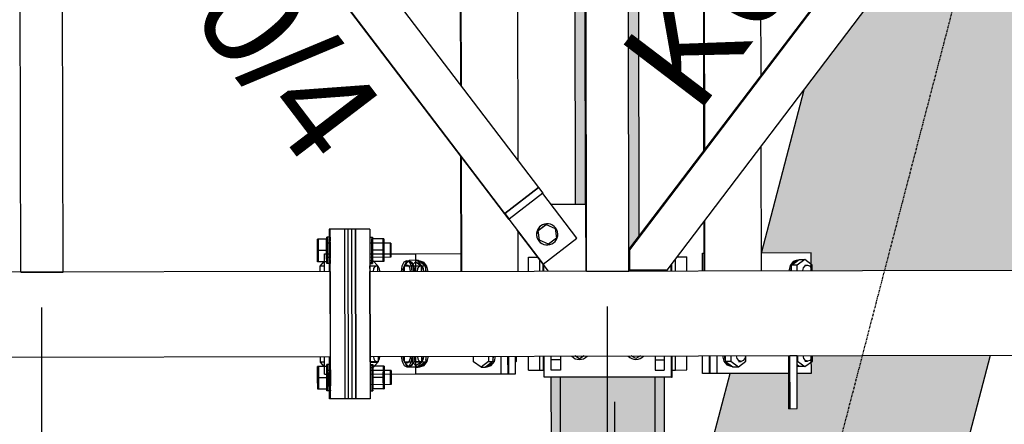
# Model space of a CAD drawing. Header units: millimetres. Extents: x 30 to 208467, y 44 to 15445.
# Tile 48 of 61: x 148589 to 149982, y 6025 to 6597. Entities that reach past the tile are written whole.
import ezdxf

# ---------------------------------------------------------------- set-up
doc = ezdxf.new("R2010")
doc.units = ezdxf.units.MM
doc.linetypes.add('DXK_LINE_DOT3', pattern=[5.9187, 2.979, -0.9799, 0.9799, -0.9799])
doc.styles.add('Arial', font='ARIAL.TTF', dxfattribs={"height": 0.2})

# ---------------------------------------------------------------- blocks, each defined once
blk = doc.blocks.new('Part-14208 - 14199')
at = {"color": 7}
for p, q in [((149028.5, 6240.8), (142988.2, 6229.6)), ((149028.8, 6120.8), (149028.5, 6240.8)), ((142957.5, 6109.5), (149028.8, 6120.8))]:
    blk.add_line(p, q, dxfattribs=at)
blk = doc.blocks.new('Part-14212 - 14199')
at = {"color": 7}
for p, q in [((149391, 6241.5), (149387.2, 8261.5)), ((149451, 6241.6), (149447.2, 8261.6)), ((149389.3, 6335.6), (149385.9, 8167.4)), ((149391, 6241.5), (149451, 6241.6))]:
    blk.add_line(p, q, dxfattribs=at)
blk = doc.blocks.new('Part-14216 - 14199')
at = {"color": 7}
for p, q in [((149451, 6271.9), (150192.9, 7248.1)), ((150193.7, 7248.2), (149451.6, 6271.7)), ((149504.9, 6242.7), (150193.9, 7149.2)), ((149451, 6271.7), (149451.6, 6271.7)), ((149451.6, 6271.7), (149451.6, 6242.6)), ((149451, 6265.1), (149451.5, 6265.1)), ((149451.6, 6242.6), (149451.5, 6265.1)), ((149451, 6242.6), (149451.6, 6242.6)), ((149504.9, 6242.7), (149451.6, 6242.6))]:
    blk.add_line(p, q, dxfattribs=at)
blk = doc.blocks.new('Part-14439 - 14199')
at = {"color": 7}
for p, q in [((149294.1, 6397.3), (149290.9, 8105.4)), ((149212.9, 6503.9), (149210.1, 7998.5)), ((149213.9, 6502.5), (149211.2, 7999.8)), ((149213.4, 6241.2), (149213.1, 6403.6)), ((149214.4, 6241.2), (149214.1, 6402.3)), ((149294.4, 6241.3), (149294.3, 6297.3))]:
    blk.add_line(p, q, dxfattribs=at)
blk = doc.blocks.new('Part-14445 - 14199')
at = {"color": 7}
for p, q in [((149084.5, 6240.9), (161804.7, 6264.7)), ((149084.8, 6120.9), (149084.5, 6240.9)), ((149084.8, 6120.9), (161804.9, 6144.7))]:
    blk.add_line(p, q, dxfattribs=at)
blk = doc.blocks.new('Part-14437 - 14199')
at = {"color": 7}
for p, q in [((149487.6, 6241.7), (149487.6, 6242.7)), ((149500.6, 6241.7), (149500.6, 6242.7)), ((149340.9, 6101.4), (149340.9, 6121.4)), ((149340.9, 6116.4), (149353.9, 6116.4)), ((149353.9, 6121.4), (149353.9, 6101.4)), ((149487.9, 6121.7), (149487.9, 6101.7)), ((149487.9, 6116.2), (149500.9, 6116.2)), ((149500.9, 6121.7), (149500.9, 6101.7)), ((149487.9, 6101.7), (149500.9, 6101.7)), ((149340.9, 6101.4), (149340.9, 6101.4)), ((149353.9, 6101.4), (149340.9, 6101.4))]:
    blk.add_line(p, q, dxfattribs=at)
blk = doc.blocks.new('Part-14440 - 14199')
at = {"color": 7}
for p, q in [((149557.1, 6411.6), (149554, 8092.1)), ((149558.1, 6412.9), (149555, 8090.7)), ((149637.9, 6517.9), (149635.2, 7986.1)), ((149638.4, 6242), (149638.1, 6418)), ((149557.4, 6241.8), (149557.3, 6311.7)), ((149558.4, 6241.8), (149558.3, 6313))]:
    blk.add_line(p, q, dxfattribs=at)
blk = doc.blocks.new('Part-14465 - 14199')
at = {"color": 7}
for p, q in [((149511.7, 6241.7), (149511.7, 6251.7)), ((149511.7, 6241.7), (149511.7, 6251.7)), ((149512, 6091.7), (149511.9, 6121.7)), ((149512, 6091.7), (149512, 6121.7)), ((149512, 6091.7), (149512, 6091.7)), ((149512, 6091.7), (149512, 6091.7)), ((149512, 6091.7), (149512, 6091.7))]:
    blk.add_line(p, q, dxfattribs=at)
blk = doc.blocks.new('Part-14477 - 14199')
at = {"color": 7}
for p, q in [((149149.3, 6266.1), (149213.4, 6266.2)), ((149270.1, 6096.3), (149270.1, 6121.3)), ((149279.9, 6096.3), (149279.8, 6121.3)), ((149149.6, 6096.1), (149279.9, 6096.3))]:
    blk.add_line(p, q, dxfattribs=at)
blk = doc.blocks.new('Part-14478 - 14199')
at = {"color": 7}
for p, q in [((149280.4, 6121.3), (149280.5, 6096.3)), ((149290.2, 6096.3), (149290.2, 6121.3)), ((149279.9, 6096.3), (149290.2, 6096.3))]:
    blk.add_line(p, q, dxfattribs=at)
blk = doc.blocks.new('Bolt-14479 - 14199')
at = {"color": 7}
for p, q in [((149149.3, 6256.7), (149152.5, 6256.7)), ((149152.5, 6256.7), (149163.2, 6248.9)), ((149153.3, 6256.1), (149154.9, 6256.1)), ((149154, 6255.6), (149158.4, 6254.1)), ((149154.9, 6256.1), (149160.9, 6254.1)), ((149149.3, 6254.5), (149157.1, 6248.9)), ((149157.1, 6248.9), (149163.2, 6248.9)), ((149157.1, 6248.9), (149157.1, 6241.1)), ((149158.4, 6254.1), (149161.7, 6250)), ((149165.2, 6248.6), (149160.9, 6254.1)), ((149163.2, 6248.9), (149163.2, 6241.1)), ((149164.4, 6241.1), (149163.2, 6246.7)), ((149166.8, 6241.1), (149165.2, 6248.6)), ((149157.3, 6121.1), (149157.3, 6113.3)), ((149163.4, 6115.5), (149164.6, 6121.1)), ((149163.4, 6121.1), (149163.5, 6113.3)), ((149165.5, 6113.6), (149167.1, 6121.1)), ((149231, 6113.4), (149231, 6121.2)), ((149252.4, 6121.3), (149252.4, 6113.5)), ((149258.5, 6115.7), (149259.7, 6121.3)), ((149258.5, 6121.3), (149258.5, 6113.5)), ((149260.6, 6113.8), (149262.1, 6121.3)), ((149291.5, 6121.3), (149291.5, 6113.5)), ((149157.3, 6113.3), (149149.6, 6107.6)), ((149149.6, 6105.5), (149152.8, 6105.5)), ((149163.5, 6113.3), (149152.8, 6105.5)), ((149153.6, 6106.1), (149155.2, 6106.1)), ((149158.7, 6108.1), (149154.3, 6106.6)), ((149155.2, 6106.1), (149161.1, 6108.1)), ((149157.3, 6113.3), (149163.5, 6113.3)), ((149161.9, 6112.2), (149158.7, 6108.1)), ((149161.1, 6108.1), (149165.5, 6113.6)), ((149241.8, 6105.6), (149231, 6113.4)), ((149252.4, 6113.5), (149241.8, 6105.6)), ((149241.8, 6105.6), (149247.9, 6105.7)), ((149258.5, 6113.5), (149247.9, 6105.7)), ((149248.7, 6106.2), (149250.3, 6106.3)), ((149253.8, 6108.3), (149249.4, 6106.8)), ((149250.3, 6106.3), (149256.2, 6108.3)), ((149252.4, 6113.5), (149258.5, 6113.5)), ((149257, 6112.4), (149253.8, 6108.3)), ((149256.2, 6108.3), (149260.6, 6113.8)), ((149291.5, 6113.5), (149290.2, 6112.6)), ((149290.2, 6113.5), (149291.5, 6113.5))]:
    blk.add_line(p, q, dxfattribs=at)
blk = doc.blocks.new('Part-17091 - 14199')
at = {"color": 7}
for p, q in [((149511.7, 6241.7), (149511.7, 6251.7)), ((149511.7, 6241.7), (149511.7, 6251.6)), ((149512, 6091.7), (149511.9, 6121.7)), ((149512, 6091.7), (149511.9, 6121.7)), ((149511, 6091.7), (149512, 6091.7)), ((149512, 6091.7), (149512, 6091.7)), ((149512, 6091.7), (149512, 6091.7))]:
    blk.add_line(p, q, dxfattribs=at)
blk = doc.blocks.new('Part-14493 - 14199')
blk.add_hatch(color=96).paths.add_polyline_path([(149343.6, 4668.6), (149356.6, 4668.6), (149356.5, 4747.3), (149490.5, 4747.6), (149490.6, 4668.8), (149503.6, 4668.9), (149501, 6091.7), (149488, 6091.7), (149354, 6091.4), (149341, 6091.4)])
at = {"color": 96}
for p, q in [((149343.6, 4668.6), (149341, 6091.4)), ((149356.6, 4668.6), (149354, 6091.4)), ((149490.6, 4668.8), (149488, 6091.7)), ((149503.6, 4668.9), (149501, 6091.7))]:
    blk.add_line(p, q, dxfattribs=at)
blk = doc.blocks.new('Part-14499 - 14199')
for points in [[(149375.5, 6335.6), (149379.5, 6335.6), (149389.3, 6335.6), (149387.6, 7251.5), (149373.8, 7251.5), (149372.1, 8167.4)], [(149451, 6271.9), (149465.6, 6291.2), (149463.8, 7251.7), (149449.1, 7251.6), (149449.2, 7198.1)]]:
    blk.add_hatch(color=96).paths.add_polyline_path(points)
at = {"color": 96}
for p, q in [((149375.5, 6335.6), (149373.8, 7251.5)), ((149465.6, 6291.2), (149463.8, 7251.7))]:
    blk.add_line(p, q, dxfattribs=at)
blk = doc.blocks.new('Part-14500 - 14199')
blk.add_hatch(color=96).paths.add_polyline_path([(149463.8, 7251.7), (149465.6, 6291.2), (149462, 8212.1), (149458, 8217.4), (149447.3, 8231.4), (149449.1, 7251.6)])
blk = doc.blocks.new('Part-14531 - 14199')
at = {"color": 7}
for p, q in [((149308.7, 6261.4), (149321.7, 6261.4)), ((149308.7, 6241.4), (149308.7, 6261.4)), ((149324.7, 6241.4), (149324.7, 6257.5)), ((149309, 6101.4), (149308.9, 6121.4)), ((149325, 6101.4), (149324.9, 6121.4)), ((149309, 6101.4), (149325, 6101.4))]:
    blk.add_line(p, q, dxfattribs=at)
blk = doc.blocks.new('Part-14532 - 14199')
at = {"color": 7}
for p, q in [((149324.7, 6241.4), (149324.7, 6257.5)), ((149329.7, 6241.4), (149329.7, 6250.9)), ((149325, 6101.4), (149324.9, 6121.4)), ((149330, 6101.4), (149329.9, 6121.4)), ((149325, 6101.4), (149330, 6101.4))]:
    blk.add_line(p, q, dxfattribs=at)
blk = doc.blocks.new('Part-14533 - 14199')
at = {"color": 7}
for p, q in [((149329.7, 6241.4), (149329.7, 6250.9)), ((149330, 6101.4), (149329.9, 6121.4)), ((149330, 6101.4), (149330.9, 6101.4))]:
    blk.add_line(p, q, dxfattribs=at)
blk = doc.blocks.new('Part-14571 - 14199')
at = {"color": 7}
for p, q in [((149048.4, 6300.9), (149026.9, 6300.8)), ((149026.9, 6300.8), (149027, 6240.8)), ((149028.9, 6060.8), (149028.4, 6300.8)), ((149048.4, 6300.9), (149048.9, 6060.9)), ((149027.4, 6060.8), (149027.2, 6120.8)), ((149048.9, 6060.9), (149027.4, 6060.8))]:
    blk.add_line(p, q, dxfattribs=at)
blk = doc.blocks.new('Part-14572 - 14199')
at = {"color": 7}
for p, q in [((149084.4, 6300.9), (149063.4, 6300.9)), ((149064.9, 6060.9), (149064.4, 6300.9)), ((149084.4, 6300.9), (149084.9, 6060.9)), ((149084.9, 6060.9), (149063.9, 6060.9))]:
    blk.add_line(p, q, dxfattribs=at)
blk = doc.blocks.new('Bolt-14573 - 14199')
at = {"color": 7}
for p, q in [((149010.1, 6270.8), (149010.2, 6286.8)), ((149024.2, 6286.8), (149010.2, 6286.8)), ((149010.4, 6286.8), (149010.6, 6270.8)), ((149010.9, 6270.8), (149011, 6286.8)), ((149011.2, 6286.8), (149011.3, 6270.8)), ((149023.1, 6280.1), (149023.2, 6286.8)), ((149023.1, 6270.8), (149023.2, 6286.8)), ((149023.2, 6286.8), (149023.3, 6289.3)), ((149023.3, 6289.3), (149023.4, 6286.8)), ((149028.1, 6289.3), (149023.3, 6289.3)), ((149023.4, 6286.8), (149023.5, 6280.1)), ((149023.4, 6286.8), (149023.6, 6270.8)), ((149023.9, 6280.1), (149024, 6286.8)), ((149023.9, 6270.8), (149024, 6286.8)), ((149024, 6286.8), (149024.1, 6289.3)), ((149024, 6286.8), (149024.2, 6286.8)), ((149024.1, 6289.3), (149024.2, 6286.8)), ((149024.2, 6286.8), (149024.3, 6280.1)), ((149024.2, 6286.8), (149024.3, 6270.8)), ((149027.2, 6286.9), (149027.1, 6280.1)), ((149027.3, 6289.3), (149027.2, 6286.9)), ((149027.4, 6286.9), (149027.3, 6289.3)), ((149027.5, 6280.1), (149027.4, 6286.9)), ((149028, 6286.9), (149027.9, 6280.1)), ((149028.1, 6289.3), (149028, 6286.9)), ((149028.2, 6286.9), (149028.1, 6289.3)), ((149028.3, 6280.1), (149028.2, 6286.9)), ((149084.4, 6289.4), (149088.1, 6289.4)), ((149084.4, 6289.4), (149087.3, 6289.4)), ((149087.2, 6287), (149087.1, 6280.2)), ((149087.1, 6270.9), (149087.2, 6286.9)), ((149087.3, 6289.4), (149087.2, 6287)), ((149104.2, 6287), (149087.2, 6286.9)), ((149087.4, 6287), (149087.3, 6289.4)), ((149087.5, 6280.2), (149087.4, 6287)), ((149087.4, 6286.9), (149087.6, 6270.9)), ((149088, 6287), (149087.9, 6280.2)), ((149087.9, 6270.9), (149088, 6286.9)), ((149088.1, 6289.4), (149088, 6287)), ((149088.2, 6287), (149088.1, 6289.4)), ((149088.3, 6280.2), (149088.2, 6287)), ((149088.2, 6286.9), (149088.3, 6270.9)), ((149103.1, 6271), (149103.2, 6287)), ((149103.4, 6287), (149103.6, 6271)), ((149103.9, 6271), (149104, 6287)), ((149104, 6287), (149104.2, 6287)), ((149104.2, 6287), (149104.3, 6271)), ((149024.3, 6270.8), (149010.1, 6270.8)), ((149010.3, 6254.8), (149010.1, 6270.8)), ((149010.6, 6270.8), (149010.5, 6254.8)), ((149011, 6254.8), (149010.9, 6270.8)), ((149011.3, 6270.8), (149011.3, 6254.8)), ((149023.1, 6270.8), (149023.1, 6280.1)), ((149023.2, 6261.6), (149023.1, 6270.8)), ((149023.3, 6254.8), (149023.1, 6270.8)), ((149023.2, 6275.8), (149023.3, 6279.5)), ((149023.2, 6270.8), (149023.2, 6275.8)), ((149023.2, 6265.8), (149023.2, 6270.8)), ((149023.3, 6279.5), (149023.3, 6280.8)), ((149023.3, 6280.8), (149023.4, 6279.5)), ((149028.1, 6280.8), (149023.3, 6280.8)), ((149023.4, 6279.5), (149023.4, 6275.8)), ((149023.4, 6275.8), (149023.5, 6270.8)), ((149023.5, 6280.1), (149023.6, 6270.8)), ((149023.5, 6270.8), (149023.5, 6265.8)), ((149023.6, 6270.8), (149023.5, 6254.8)), ((149023.6, 6270.8), (149023.6, 6261.6)), ((149023.9, 6270.8), (149023.9, 6280.1)), ((149023.9, 6261.6), (149023.9, 6270.8)), ((149024, 6254.8), (149023.9, 6270.8)), ((149024, 6279.5), (149024.1, 6280.8)), ((149024, 6275.8), (149024, 6279.5)), ((149024, 6270.8), (149024, 6275.8)), ((149024, 6265.8), (149024, 6270.8)), ((149024.1, 6280.8), (149024.2, 6279.5)), ((149024.2, 6279.5), (149024.2, 6275.8)), ((149024.2, 6275.8), (149024.2, 6270.8)), ((149024.2, 6270.8), (149024.2, 6265.8)), ((149024.3, 6280.1), (149024.3, 6270.8)), ((149024.3, 6270.8), (149024.3, 6261.6)), ((149024.3, 6270.8), (149024.3, 6254.8)), ((149027.1, 6280.1), (149027.1, 6270.8)), ((149027.1, 6270.8), (149027.2, 6261.6)), ((149027.2, 6280.1), (149027.3, 6281.8)), ((149027.2, 6277.6), (149027.2, 6280.1)), ((149027.2, 6274.4), (149027.2, 6277.6)), ((149027.2, 6270.8), (149027.2, 6274.4)), ((149027.2, 6267.3), (149027.2, 6270.8)), ((149027.3, 6281.8), (149027.3, 6282.3)), ((149027.3, 6282.3), (149027.4, 6281.8)), ((149027.4, 6281.8), (149027.4, 6280.1)), ((149027.4, 6280.1), (149027.4, 6277.6)), ((149027.4, 6277.6), (149027.5, 6274.4)), ((149027.6, 6270.8), (149027.5, 6280.1)), ((149027.5, 6274.4), (149027.5, 6270.8)), ((149027.5, 6270.8), (149027.5, 6267.3)), ((149027.6, 6261.6), (149027.6, 6270.8)), ((149027.9, 6280.1), (149027.9, 6270.8)), ((149027.9, 6270.8), (149027.9, 6261.6)), ((149028, 6281.8), (149028.1, 6282.3)), ((149028, 6280.1), (149028, 6281.8)), ((149028, 6277.6), (149028, 6280.1)), ((149028, 6274.4), (149028, 6277.6)), ((149028, 6270.8), (149028, 6274.4)), ((149028, 6267.3), (149028, 6270.8)), ((149028.1, 6282.3), (149028.1, 6281.8)), ((149028.1, 6281.8), (149028.2, 6280.1)), ((149028.2, 6280.1), (149028.2, 6277.6)), ((149028.2, 6277.6), (149028.2, 6274.4)), ((149028.2, 6274.4), (149028.3, 6270.8)), ((149028.3, 6270.8), (149028.3, 6280.1)), ((149028.3, 6261.6), (149028.3, 6270.8)), ((149028.3, 6270.8), (149028.3, 6267.3)), ((149063.5, 6280.9), (149064.1, 6280.9)), ((149064, 6281.8), (149064.1, 6282.4)), ((149064, 6280.2), (149064, 6281.8)), ((149064, 6277.7), (149064, 6280.2)), ((149064, 6274.5), (149064, 6277.7)), ((149064, 6270.9), (149064, 6274.5)), ((149064, 6267.4), (149064, 6270.9)), ((149064.1, 6282.4), (149064.1, 6281.8)), ((149064.1, 6281.8), (149064.2, 6280.2)), ((149064.2, 6280.2), (149064.2, 6277.7)), ((149064.2, 6277.7), (149064.2, 6274.5)), ((149064.2, 6274.5), (149064.2, 6270.9)), ((149064.2, 6270.9), (149064.2, 6267.4)), ((149114.1, 6281), (149084.5, 6280.9)), ((149087.1, 6280.2), (149087.1, 6270.9)), ((149104.3, 6271), (149087.1, 6270.9)), ((149087.1, 6270.9), (149087.2, 6261.7)), ((149087.2, 6254.9), (149087.1, 6270.9)), ((149087.6, 6270.9), (149087.5, 6280.2)), ((149087.6, 6270.9), (149087.5, 6254.9)), ((149087.6, 6261.7), (149087.6, 6270.9)), ((149087.9, 6280.2), (149087.9, 6270.9)), ((149087.9, 6270.9), (149087.9, 6261.7)), ((149088, 6254.9), (149087.9, 6270.9)), ((149088.3, 6270.9), (149088.2, 6254.9)), ((149088.3, 6270.9), (149088.3, 6280.2)), ((149088.3, 6261.7), (149088.3, 6270.9)), ((149103.2, 6255), (149103.1, 6271)), ((149103.6, 6271), (149103.5, 6255)), ((149104, 6255), (149103.9, 6271)), ((149104.3, 6271), (149104.2, 6255)), ((149113.3, 6279.7), (149113.2, 6276)), ((149113.2, 6276), (149113.2, 6271)), ((149113.2, 6271), (149113.2, 6266)), ((149113.4, 6279.7), (149113.3, 6281)), ((149113.3, 6281), (149113.3, 6279.7)), ((149113.4, 6276), (149113.4, 6279.7)), ((149113.5, 6271), (149113.4, 6276)), ((149113.5, 6266), (149113.5, 6271)), ((149114.1, 6281), (149114, 6279.7)), ((149114, 6279.7), (149114, 6276)), ((149114, 6276), (149114, 6271)), ((149114, 6271), (149114, 6266)), ((149114.1, 6279.7), (149114.1, 6281)), ((149114.2, 6276), (149114.1, 6279.7)), ((149114.2, 6271), (149114.2, 6276)), ((149114.2, 6266), (149114.2, 6271)), ((149023.3, 6262.2), (149023.2, 6265.8)), ((149023.3, 6254.8), (149023.2, 6261.6)), ((149023.4, 6260.8), (149023.3, 6262.2)), ((149023.5, 6265.8), (149023.4, 6262.2)), ((149023.4, 6262.2), (149023.4, 6260.8)), ((149028.1, 6260.8), (149023.4, 6260.8)), ((149023.6, 6261.6), (149023.5, 6254.8)), ((149024, 6254.8), (149023.9, 6261.6)), ((149024.1, 6262.2), (149024, 6265.8)), ((149024.2, 6262.2), (149024.1, 6260.8)), ((149024.1, 6260.8), (149024.1, 6262.2)), ((149024.2, 6265.8), (149024.2, 6262.2)), ((149024.3, 6261.6), (149024.3, 6254.8)), ((149027.2, 6264.1), (149027.2, 6267.3)), ((149027.3, 6261.5), (149027.2, 6264.1)), ((149027.2, 6261.6), (149027.3, 6254.8)), ((149027.3, 6259.9), (149027.3, 6261.5)), ((149027.4, 6259.3), (149027.3, 6259.9)), ((149027.5, 6264.1), (149027.4, 6261.5)), ((149027.4, 6261.5), (149027.4, 6259.9)), ((149027.4, 6259.9), (149027.4, 6259.3)), ((149027.5, 6267.3), (149027.5, 6264.1)), ((149027.5, 6254.8), (149027.6, 6261.6)), ((149027.9, 6261.6), (149028, 6254.8)), ((149028, 6264.1), (149028, 6267.3)), ((149028, 6261.5), (149028, 6264.1)), ((149028.1, 6259.9), (149028, 6261.5)), ((149028.2, 6259.9), (149028.1, 6259.3)), ((149028.1, 6259.3), (149028.1, 6259.9)), ((149028.3, 6267.3), (149028.2, 6264.1)), ((149028.2, 6264.1), (149028.2, 6261.5)), ((149028.2, 6261.5), (149028.2, 6259.9)), ((149028.3, 6254.8), (149028.3, 6261.6)), ((149063.5, 6260.9), (149064.1, 6260.9)), ((149064, 6264.1), (149064, 6267.4)), ((149064, 6261.6), (149064, 6264.1)), ((149064.1, 6260), (149064, 6261.6)), ((149064.2, 6260), (149064.1, 6259.4)), ((149064.1, 6259.4), (149064.1, 6260)), ((149064.2, 6267.4), (149064.2, 6264.1)), ((149064.2, 6264.1), (149064.2, 6261.6)), ((149064.2, 6261.6), (149064.2, 6260)), ((149114.1, 6261), (149084.5, 6260.9)), ((149087.2, 6261.7), (149087.2, 6254.9)), ((149104.2, 6255), (149087.2, 6254.9)), ((149087.2, 6254.9), (149087.4, 6252.4)), ((149087.4, 6252.4), (149087.5, 6254.9)), ((149087.5, 6254.9), (149087.6, 6261.7)), ((149087.9, 6261.7), (149088, 6254.9)), ((149088, 6254.9), (149088.1, 6252.4)), ((149088.1, 6252.4), (149088.2, 6254.9)), ((149088.2, 6254.9), (149088.3, 6261.7)), ((149104, 6255), (149104.2, 6255)), ((149113.2, 6266), (149113.3, 6262.3)), ((149113.3, 6262.3), (149113.4, 6261)), ((149113.4, 6262.3), (149113.5, 6266)), ((149113.4, 6261), (149113.4, 6262.3)), ((149114, 6266), (149114.1, 6262.3)), ((149114.1, 6262.3), (149114.1, 6261)), ((149114.1, 6261), (149114.2, 6262.3)), ((149114.2, 6262.3), (149114.2, 6266)), ((149024.3, 6254.8), (149010.3, 6254.8)), ((149023.4, 6252.3), (149023.3, 6254.8)), ((149023.5, 6254.8), (149023.4, 6252.3)), ((149028.1, 6252.3), (149023.4, 6252.3)), ((149024.1, 6252.3), (149024, 6254.8)), ((149024, 6254.8), (149024.3, 6254.8)), ((149024.3, 6254.8), (149024.1, 6252.3)), ((149027.3, 6254.8), (149027.4, 6252.3)), ((149027.4, 6252.3), (149027.5, 6254.8)), ((149028, 6254.8), (149028.1, 6252.3)), ((149028.1, 6252.3), (149028.3, 6254.8)), ((149084.5, 6252.4), (149088.1, 6252.4)), ((149084.5, 6252.4), (149087.4, 6252.4)), ((149010.4, 6090.8), (149010.5, 6106.8)), ((149024.5, 6106.8), (149010.5, 6106.8)), ((149010.8, 6106.8), (149010.9, 6090.8)), ((149011.2, 6090.8), (149011.3, 6106.8)), ((149011.5, 6106.8), (149011.7, 6090.8)), ((149023.4, 6090.8), (149023.5, 6106.8)), ((149023.5, 6106.9), (149023.6, 6109.3)), ((149023.5, 6100.1), (149023.5, 6106.9)), ((149023.6, 6109.3), (149023.8, 6106.9)), ((149028.4, 6109.3), (149023.6, 6109.3)), ((149023.8, 6106.9), (149023.9, 6100.1)), ((149023.8, 6106.8), (149023.9, 6090.8)), ((149024.2, 6100.1), (149024.3, 6106.9)), ((149024.2, 6090.8), (149024.3, 6106.8)), ((149024.3, 6106.9), (149024.4, 6109.3)), ((149024.3, 6106.8), (149024.5, 6106.8)), ((149024.4, 6109.3), (149024.5, 6106.9)), ((149024.5, 6106.9), (149024.6, 6100.1)), ((149024.5, 6106.8), (149024.7, 6090.8)), ((149027.6, 6109.3), (149027.5, 6106.9)), ((149027.5, 6106.9), (149027.5, 6100.1)), ((149027.8, 6106.9), (149027.6, 6109.3)), ((149027.6, 6101.8), (149027.7, 6102.3)), ((149027.6, 6100.1), (149027.6, 6101.8)), ((149027.7, 6102.3), (149027.7, 6101.8)), ((149027.7, 6101.8), (149027.7, 6100.1)), ((149027.9, 6100.1), (149027.8, 6106.9)), ((149028.3, 6106.9), (149028.2, 6100.1)), ((149028.4, 6109.3), (149028.3, 6106.9)), ((149028.3, 6100.1), (149028.4, 6101.8)), ((149028.5, 6106.9), (149028.4, 6109.3)), ((149028.4, 6101.8), (149028.4, 6102.3)), ((149028.4, 6102.3), (149028.5, 6101.8)), ((149028.6, 6100.1), (149028.5, 6106.9)), ((149028.5, 6101.8), (149028.5, 6100.1)), ((149064.3, 6100.2), (149064.4, 6101.8)), ((149064.4, 6101.8), (149064.4, 6102.4)), ((149064.4, 6102.4), (149064.5, 6101.8)), ((149064.5, 6101.8), (149064.5, 6100.2)), ((149084.8, 6109.4), (149088.4, 6109.4)), ((149084.8, 6109.4), (149087.6, 6109.4)), ((149087.4, 6090.9), (149087.5, 6106.9)), ((149087.6, 6109.4), (149087.5, 6107)), ((149087.5, 6107), (149087.5, 6100.2)), ((149104.5, 6107), (149087.5, 6106.9)), ((149087.8, 6107), (149087.6, 6109.4)), ((149087.9, 6100.2), (149087.8, 6107)), ((149087.8, 6106.9), (149087.9, 6090.9)), ((149088.3, 6107), (149088.2, 6100.2)), ((149088.2, 6090.9), (149088.3, 6106.9)), ((149088.4, 6109.4), (149088.3, 6107)), ((149088.5, 6107), (149088.4, 6109.4)), ((149088.6, 6100.2), (149088.5, 6107)), ((149088.5, 6106.9), (149088.7, 6090.9)), ((149103.4, 6091), (149103.5, 6107)), ((149103.8, 6107), (149103.9, 6091)), ((149104.2, 6091), (149104.3, 6107)), ((149104.3, 6107), (149104.5, 6107)), ((149104.5, 6107), (149104.7, 6091)), ((149024.7, 6090.8), (149010.4, 6090.8)), ((149010.6, 6074.8), (149010.4, 6090.8)), ((149010.9, 6090.8), (149010.8, 6074.8)), ((149011.4, 6074.8), (149011.2, 6090.8)), ((149011.7, 6090.8), (149011.6, 6074.8)), ((149023.4, 6090.8), (149023.5, 6100.1)), ((149023.5, 6081.6), (149023.4, 6090.8)), ((149023.6, 6074.8), (149023.4, 6090.8)), ((149023.6, 6099.5), (149023.7, 6100.8)), ((149023.6, 6095.8), (149023.6, 6099.5)), ((149023.6, 6090.8), (149023.6, 6095.8)), ((149023.6, 6085.8), (149023.6, 6090.8)), ((149023.7, 6100.8), (149023.7, 6099.5)), ((149028.4, 6100.8), (149023.7, 6100.8)), ((149023.7, 6099.5), (149023.8, 6095.8)), ((149023.8, 6095.8), (149023.8, 6090.8)), ((149023.8, 6090.8), (149023.8, 6085.8)), ((149023.9, 6090.8), (149023.8, 6074.8)), ((149023.9, 6100.1), (149023.9, 6090.8)), ((149023.9, 6090.8), (149023.9, 6081.6)), ((149024.2, 6090.8), (149024.2, 6100.1)), ((149024.3, 6081.6), (149024.2, 6090.8)), ((149024.4, 6074.8), (149024.2, 6090.8)), ((149024.3, 6095.8), (149024.4, 6099.5)), ((149024.3, 6090.8), (149024.3, 6095.8)), ((149024.3, 6085.8), (149024.3, 6090.8)), ((149024.4, 6099.5), (149024.4, 6100.8)), ((149024.4, 6100.8), (149024.5, 6099.5)), ((149024.5, 6099.5), (149024.5, 6095.8)), ((149024.5, 6095.8), (149024.6, 6090.8)), ((149024.6, 6100.1), (149024.7, 6090.8)), ((149024.6, 6090.8), (149024.6, 6085.8)), ((149024.7, 6090.8), (149024.6, 6074.8)), ((149024.7, 6090.8), (149024.7, 6081.6)), ((149027.5, 6100.1), (149027.4, 6090.8)), ((149027.4, 6090.8), (149027.5, 6081.6)), ((149027.5, 6097.6), (149027.6, 6100.1)), ((149027.5, 6094.4), (149027.5, 6097.6)), ((149027.5, 6090.8), (149027.5, 6094.4)), ((149027.5, 6087.3), (149027.5, 6090.8)), ((149027.7, 6100.1), (149027.8, 6097.6)), ((149027.8, 6097.6), (149027.8, 6094.4)), ((149027.8, 6094.4), (149027.8, 6090.8)), ((149027.8, 6090.8), (149027.8, 6087.3)), ((149027.9, 6090.8), (149027.9, 6100.1)), ((149027.9, 6081.6), (149027.9, 6090.8)), ((149028.2, 6100.1), (149028.2, 6090.8)), ((149028.2, 6090.8), (149028.3, 6081.6)), ((149028.3, 6097.6), (149028.3, 6100.1)), ((149028.3, 6094.4), (149028.3, 6097.6)), ((149028.3, 6090.8), (149028.3, 6094.4)), ((149028.3, 6087.3), (149028.3, 6090.8)), ((149028.5, 6100.1), (149028.5, 6097.6)), ((149028.5, 6097.6), (149028.6, 6094.4)), ((149028.7, 6090.8), (149028.6, 6100.1)), ((149028.6, 6094.4), (149028.6, 6090.8)), ((149028.6, 6090.8), (149028.6, 6087.3)), ((149028.7, 6081.6), (149028.7, 6090.8)), ((149063.8, 6100.9), (149064.4, 6100.9)), ((149064.3, 6097.7), (149064.3, 6100.2)), ((149064.3, 6094.5), (149064.3, 6097.7)), ((149064.3, 6090.9), (149064.3, 6094.5)), ((149064.3, 6087.4), (149064.3, 6090.9)), ((149064.5, 6100.2), (149064.5, 6097.7)), ((149064.5, 6097.7), (149064.6, 6094.5)), ((149064.6, 6094.5), (149064.6, 6090.9)), ((149064.6, 6090.9), (149064.6, 6087.4)), ((149114.4, 6101), (149084.8, 6100.9)), ((149087.5, 6100.2), (149087.4, 6090.9)), ((149104.7, 6091), (149087.4, 6090.9)), ((149087.4, 6090.9), (149087.5, 6081.7)), ((149087.6, 6074.9), (149087.4, 6090.9)), ((149087.9, 6090.9), (149087.8, 6074.9)), ((149087.9, 6090.9), (149087.9, 6100.2)), ((149087.9, 6081.7), (149087.9, 6090.9)), ((149088.2, 6100.2), (149088.2, 6090.9)), ((149088.2, 6090.9), (149088.2, 6081.7)), ((149088.3, 6074.9), (149088.2, 6090.9)), ((149088.7, 6090.9), (149088.6, 6100.2)), ((149088.7, 6090.9), (149088.6, 6074.9)), ((149088.7, 6081.7), (149088.7, 6090.9)), ((149103.6, 6075), (149103.4, 6091)), ((149103.9, 6091), (149103.8, 6075)), ((149104.3, 6075), (149104.2, 6091)), ((149104.7, 6091), (149104.6, 6075)), ((149113.6, 6096), (149113.5, 6091)), ((149113.5, 6091), (149113.6, 6086)), ((149113.7, 6101), (149113.6, 6099.7)), ((149113.6, 6099.7), (149113.6, 6096)), ((149113.7, 6099.7), (149113.7, 6101)), ((149113.8, 6096), (149113.7, 6099.7)), ((149113.8, 6091), (149113.8, 6096)), ((149113.8, 6086), (149113.8, 6091)), ((149114.4, 6099.7), (149114.3, 6096)), ((149114.3, 6096), (149114.3, 6091)), ((149114.3, 6091), (149114.3, 6086)), ((149114.5, 6099.7), (149114.4, 6101)), ((149114.4, 6101), (149114.4, 6099.7)), ((149114.5, 6096), (149114.5, 6099.7)), ((149114.6, 6091), (149114.5, 6096)), ((149114.6, 6086), (149114.6, 6091)), ((149024.6, 6074.8), (149010.6, 6074.8)), ((149023.6, 6074.8), (149023.5, 6081.6)), ((149023.6, 6082.2), (149023.6, 6085.8)), ((149023.7, 6080.8), (149023.6, 6082.2)), ((149023.7, 6072.3), (149023.6, 6074.8)), ((149023.8, 6082.2), (149023.7, 6080.8)), ((149028.5, 6080.8), (149023.7, 6080.8)), ((149023.8, 6074.8), (149023.7, 6072.3)), ((149023.8, 6085.8), (149023.8, 6082.2)), ((149023.9, 6081.6), (149023.8, 6074.8)), ((149024.4, 6082.2), (149024.3, 6085.8)), ((149024.4, 6074.8), (149024.3, 6081.6)), ((149024.5, 6080.8), (149024.4, 6082.2)), ((149024.5, 6072.3), (149024.4, 6074.8)), ((149024.4, 6074.8), (149024.6, 6074.8)), ((149024.6, 6085.8), (149024.5, 6082.2)), ((149024.5, 6082.2), (149024.5, 6080.8)), ((149024.6, 6074.8), (149024.5, 6072.3)), ((149024.7, 6081.6), (149024.6, 6074.8)), ((149027.6, 6084.1), (149027.5, 6087.3)), ((149027.5, 6081.6), (149027.6, 6074.8)), ((149027.6, 6081.5), (149027.6, 6084.1)), ((149027.7, 6079.9), (149027.6, 6081.5)), ((149027.6, 6074.8), (149027.7, 6072.3)), ((149027.8, 6081.5), (149027.7, 6079.9)), ((149027.7, 6079.9), (149027.7, 6079.3)), ((149027.7, 6079.3), (149027.7, 6079.9)), ((149027.7, 6072.3), (149027.8, 6074.8)), ((149027.8, 6087.3), (149027.8, 6084.1)), ((149027.8, 6084.1), (149027.8, 6081.5)), ((149027.8, 6074.8), (149027.9, 6081.6)), ((149028.3, 6084.1), (149028.3, 6087.3)), ((149028.4, 6081.5), (149028.3, 6084.1)), ((149028.3, 6081.6), (149028.4, 6074.8)), ((149028.4, 6079.9), (149028.4, 6081.5)), ((149028.5, 6079.3), (149028.4, 6079.9)), ((149028.4, 6074.8), (149028.5, 6072.3)), ((149028.6, 6084.1), (149028.5, 6081.5)), ((149028.5, 6081.5), (149028.5, 6079.9)), ((149028.5, 6079.9), (149028.5, 6079.3)), ((149028.5, 6072.3), (149028.6, 6074.8)), ((149028.6, 6087.3), (149028.6, 6084.1)), ((149028.6, 6074.8), (149028.7, 6081.6)), ((149063.8, 6080.9), (149064.5, 6080.9)), ((149064.3, 6084.1), (149064.3, 6087.4)), ((149064.4, 6081.6), (149064.3, 6084.1)), ((149064.4, 6080), (149064.4, 6081.6)), ((149064.5, 6079.4), (149064.4, 6080)), ((149064.6, 6084.1), (149064.5, 6081.6)), ((149064.5, 6081.6), (149064.5, 6080)), ((149064.5, 6080), (149064.5, 6079.4)), ((149064.6, 6087.4), (149064.6, 6084.1)), ((149114.5, 6081), (149084.8, 6080.9)), ((149087.5, 6081.7), (149087.6, 6074.9)), ((149104.6, 6075), (149087.6, 6074.9)), ((149087.6, 6074.9), (149087.7, 6072.4)), ((149087.7, 6072.4), (149087.8, 6074.9)), ((149087.8, 6074.9), (149087.9, 6081.7)), ((149088.2, 6081.7), (149088.3, 6074.9)), ((149088.3, 6074.9), (149088.5, 6072.4)), ((149088.5, 6072.4), (149088.6, 6074.9)), ((149088.6, 6074.9), (149088.7, 6081.7)), ((149104.3, 6075), (149104.6, 6075)), ((149113.6, 6086), (149113.6, 6082.3)), ((149113.6, 6082.3), (149113.7, 6081)), ((149113.7, 6081), (149113.8, 6082.3)), ((149113.8, 6082.3), (149113.8, 6086)), ((149114.3, 6086), (149114.4, 6082.3)), ((149114.4, 6082.3), (149114.5, 6081)), ((149114.5, 6082.3), (149114.6, 6086)), ((149114.5, 6081), (149114.5, 6082.3)), ((149028.5, 6072.3), (149023.7, 6072.3)), ((149084.9, 6072.4), (149088.5, 6072.4)), ((149084.9, 6072.4), (149087.7, 6072.4))]:
    blk.add_line(p, q, dxfattribs=at)
blk = doc.blocks.new('Part-14879 - 14199')
at = {"color": 7}
for p, q in [((149275.3, 6323), (149323, 6359.4)), ((149323, 6359.4), (149329.1, 6351.4)), ((149329.1, 6351.4), (149281.4, 6315)), ((149274.6, 6323), (149280.6, 6315)), ((149274.6, 6323), (149275.3, 6323)), ((149275.3, 6323), (149281.4, 6315)), ((149280.6, 6315), (149281.4, 6315))]:
    blk.add_line(p, q, dxfattribs=at)
blk = doc.blocks.new('Part-14951 - 14199')
at = {"color": 7}
for p, q in [((149554.9, 6266.8), (149557.4, 6266.8)), ((149554.9, 6241.8), (149554.9, 6266.8)), ((149555.2, 6096.8), (149555.1, 6121.8)), ((149565.1, 6096.8), (149565, 6121.8)), ((149565.1, 6096.8), (149555.2, 6096.8)), ((149565.7, 6096.8), (149565.1, 6096.8))]:
    blk.add_line(p, q, dxfattribs=at)
blk = doc.blocks.new('Part-14875 - 14199')
at = {"color": 7}
for p, q in [((148770.6, 7084.4), (149323, 6359.4)), ((148722.1, 7048), (149274.6, 6323)), ((149275.3, 6323), (148722.9, 7048)), ((149323, 6359.4), (149275.3, 6323)), ((149274.6, 6323), (149275.3, 6323))]:
    blk.add_line(p, q, dxfattribs=at)
blk = doc.blocks.new('Part-14822 - 14199')
at = {"color": 7}
for p, q in [((149020.1, 6265.8), (149027, 6265.8)), ((149020.1, 6240.8), (149020.1, 6265.8)), ((149020.4, 6095.8), (149020.3, 6120.8)), ((149020.4, 6095.8), (149027.3, 6095.8))]:
    blk.add_line(p, q, dxfattribs=at)
blk = doc.blocks.new('Part-14823 - 14199')
at = {"color": 7}
for p, q in [((149084.5, 6265.9), (149149.3, 6266.1)), ((149149.4, 6241.1), (149149.3, 6266.1)), ((149149.6, 6096.1), (149149.6, 6121.1)), ((149084.8, 6095.9), (149149.6, 6096.1))]:
    blk.add_line(p, q, dxfattribs=at)
blk = doc.blocks.new('Bolt-14824 - 14199')
at = {"color": 7}
for p, q in [((149014.1, 6248.6), (149020.1, 6255.3)), ((149084.5, 6251.9), (149088.6, 6256.5)), ((149084.5, 6256.5), (149088.6, 6256.5)), ((149095.6, 6248.8), (149088.6, 6256.5)), ((149136.4, 6256), (149132.5, 6254)), ((149139.8, 6256.6), (149132.8, 6248.8)), ((149135.9, 6254), (149139.8, 6256)), ((149140.3, 6254), (149136.4, 6256)), ((149136.4, 6256), (149139.8, 6256)), ((149150.9, 6256.7), (149139.8, 6256.6)), ((149146.8, 6248.9), (149139.8, 6256.6)), ((149139.8, 6256), (149143.7, 6254)), ((149150.9, 6256.7), (149143.9, 6248.8)), ((149157.9, 6248.9), (149150.9, 6256.7)), ((149020.1, 6248.6), (149014.1, 6248.6)), ((149014.1, 6240.8), (149014.1, 6248.6)), ((149084.5, 6248.9), (149093.8, 6249)), ((149084.5, 6248.7), (149095.6, 6248.8)), ((149084.6, 6240.9), (149084.5, 6248.7)), ((149085.3, 6240.9), (149084.5, 6246.6)), ((149089.6, 6241), (149090.2, 6245)), ((149090.2, 6245), (149091.7, 6247.9)), ((149091.7, 6247.9), (149093.8, 6249)), ((149093.8, 6249), (149095.9, 6247.9)), ((149095.7, 6241), (149095.6, 6248.8)), ((149095.9, 6247.9), (149097.4, 6245)), ((149097.4, 6245), (149097.9, 6241)), ((149129.6, 6248.5), (149128.6, 6241)), ((149132.5, 6254), (149129.6, 6248.5)), ((149131.5, 6241), (149131.7, 6244)), ((149131.7, 6244), (149132.4, 6246.6)), ((149132, 6241), (149133.1, 6248.5)), ((149132.4, 6246.6), (149133.5, 6248.7)), ((149132.8, 6248.8), (149143.9, 6248.8)), ((149132.8, 6248.8), (149132.8, 6241)), ((149133.1, 6248.5), (149135.9, 6254)), ((149133.5, 6248.7), (149134.8, 6250.1)), ((149134.8, 6250.1), (149136.4, 6250.5)), ((149136.4, 6250.5), (149137.9, 6250.1)), ((149136.4, 6249), (149156, 6249.1)), ((149137.9, 6250.1), (149139.3, 6248.7)), ((149139.3, 6248.7), (149140.4, 6246.6)), ((149143.1, 6248.6), (149140.3, 6254)), ((149140.4, 6246.6), (149141.1, 6244)), ((149141.1, 6244), (149141.3, 6241)), ((149144.2, 6241.1), (149143.1, 6248.6)), ((149143.7, 6254), (149146.5, 6248.6)), ((149143.9, 6248.8), (149143.9, 6241.1)), ((149146.5, 6248.6), (149147.6, 6241.1)), ((149146.8, 6248.9), (149157.9, 6248.9)), ((149146.8, 6241.1), (149146.8, 6248.9)), ((149151.9, 6241.1), (149152.4, 6245.1)), ((149152.4, 6245.1), (149154, 6248)), ((149154, 6248), (149156, 6249.1)), ((149156, 6249.1), (149158.1, 6248)), ((149157.9, 6241.1), (149157.9, 6248.9)), ((149158.1, 6248), (149159.6, 6245.1)), ((149159.6, 6245.1), (149160.2, 6241.1)), ((149014.4, 6113), (149014.3, 6120.8)), ((149084.8, 6115.3), (149085.6, 6120.9)), ((149084.8, 6113.1), (149084.8, 6120.9)), ((149090.4, 6117), (149089.9, 6121)), ((149092, 6114), (149090.4, 6117)), ((149095.9, 6121), (149095.9, 6113.2)), ((149097.6, 6117), (149096.1, 6114)), ((149098.2, 6121), (149097.6, 6117)), ((149128.8, 6121), (149129.9, 6113.5)), ((149131.9, 6118.1), (149131.7, 6121)), ((149132.6, 6115.4), (149131.9, 6118.1)), ((149133.3, 6113.5), (149132.2, 6121)), ((149133, 6121), (149133, 6113.2)), ((149141.3, 6118.1), (149140.6, 6115.5)), ((149141.5, 6121), (149141.3, 6118.1)), ((149143.4, 6113.6), (149144.4, 6121.1)), ((149144.1, 6121.1), (149144.2, 6113.3)), ((149147.8, 6121.1), (149146.8, 6113.6)), ((149147, 6113.3), (149147, 6121.1)), ((149152.7, 6117.1), (149152.1, 6121.1)), ((149154.2, 6114.1), (149152.7, 6117.1)), ((149158.1, 6121.1), (149158.2, 6113.3)), ((149159.9, 6117.1), (149158.4, 6114.2)), ((149160.4, 6121.1), (149159.9, 6117.1)), ((149020.4, 6113), (149014.4, 6113)), ((149020.4, 6106.3), (149014.4, 6113)), ((149095.9, 6113.2), (149084.8, 6113.1)), ((149084.8, 6112.9), (149094, 6113)), ((149084.8, 6109.9), (149088.9, 6105.4)), ((149084.8, 6105.4), (149088.9, 6105.4)), ((149088.9, 6105.4), (149095.9, 6113.2)), ((149094, 6113), (149092, 6114)), ((149096.1, 6114), (149094, 6113)), ((149129.9, 6113.5), (149132.7, 6108)), ((149133.7, 6113.3), (149132.6, 6115.4)), ((149132.7, 6108), (149136.6, 6106)), ((149133, 6113.2), (149144.2, 6113.3)), ((149133, 6113.2), (149140.1, 6105.5)), ((149136.2, 6108), (149133.3, 6113.5)), ((149135.1, 6112), (149133.7, 6113.3)), ((149136.6, 6111.5), (149135.1, 6112)), ((149140.1, 6106), (149136.2, 6108)), ((149136.6, 6113), (149156.3, 6113.1)), ((149138.1, 6112), (149136.6, 6111.5)), ((149136.6, 6106), (149140.5, 6108.1)), ((149136.6, 6106), (149140.1, 6106)), ((149139.5, 6113.4), (149138.1, 6112)), ((149140.6, 6115.5), (149139.5, 6113.4)), ((149140.1, 6105.5), (149147, 6113.3)), ((149143.9, 6108.1), (149140.1, 6106)), ((149151.2, 6105.5), (149140.1, 6105.5)), ((149140.5, 6108.1), (149143.4, 6113.6)), ((149146.8, 6113.6), (149143.9, 6108.1)), ((149144.2, 6113.3), (149151.2, 6105.5)), ((149158.2, 6113.3), (149147, 6113.3)), ((149158.2, 6113.3), (149151.2, 6105.5)), ((149156.3, 6113.1), (149154.2, 6114.1)), ((149158.4, 6114.2), (149156.3, 6113.1))]:
    blk.add_line(p, q, dxfattribs=at)
blk = doc.blocks.new('Part-14864 - 14199')
at = {"color": 7}
for p, q in [((148590.4, 6240), (148586.6, 8260)), ((148650.3, 6240.1), (148646.6, 8260.1)), ((148590.4, 6240), (148650.3, 6240.1))]:
    blk.add_line(p, q, dxfattribs=at)
blk = doc.blocks.new('Part-14877 - 14199')
at = {"color": 7}
for p, q in [((149390, 6335.6), (149340.9, 6335.5)), ((149390.2, 6241.5), (149390, 6335.6)), ((149292.9, 6299.1), (149293, 6299.2)), ((149293.1, 6299.1), (149292.9, 6299.1)), ((149336.9, 6241.4), (149292.9, 6299.1)), ((149337, 6241.4), (149293.1, 6299.1))]:
    blk.add_line(p, q, dxfattribs=at)
blk = doc.blocks.new('Part-26386 - 14199')
for points in [[(149708.7, 6242.1), (149861.8, 6242.4), (149993.8, 6242.6), (150193, 7005.7), (150192.7, 7147.7), (149698.6, 6497.6), (149638.4, 6267), (149666, 6267), (149708.7, 6267.1)], [(148617.7, 972.2), (149962.4, 6122.6), (149893.2, 6122.5), (149708.9, 6122.1), (149709, 6097.1), (149688.8, 6097.1), (149688.9, 6047.1), (149678.9, 6047.1), (149677.3, 6047), (149677.2, 6097), (149641, 6097), (149594, 6096.9), (149501.6, 5743.3), (149503.3, 4876.5), (149600.4, 4851.1), (149527.2, 4570.5), (149246.6, 4643.8), (149319.8, 4924.4), (149343.2, 4918.3), (149342.8, 5134.8), (148279, 1060.6)]]:
    blk.add_hatch(color=4).paths.add_polyline_path(points)
at = {"color": 4}
for p, q in [((149638.4, 6267), (149698.6, 6497.6)), ((148617.7, 972.2), (149962.4, 6122.6)), ((149501.6, 5743.3), (149594, 6096.9))]:
    blk.add_line(p, q, dxfattribs=at)
blk = doc.blocks.new('Part-14878 - 14199')
at = {"color": 7}
for p, q in [((149377.3, 6287.8), (149328.9, 6351.2)), ((149281.1, 6315), (149280.9, 6315)), ((149280.9, 6315), (149329.4, 6251.4)), ((149281.1, 6315), (149329.5, 6251.4)), ((149329.5, 6251.4), (149377.3, 6287.8)), ((149329.5, 6251.4), (149329.4, 6251.4))]:
    blk.add_line(p, q, dxfattribs=at)
blk = doc.blocks.new('Bolt-14880 - 14199')
at = {"color": 7}
for p, q in [((149322.5, 6298.8), (149333.5, 6307.2)), ((149324.2, 6285), (149322.5, 6298.8)), ((149322.5, 6298.8), (149322.6, 6298.8)), ((149322.6, 6298.8), (149333.6, 6307.2)), ((149324.4, 6285), (149322.6, 6298.8)), ((149333.6, 6307.2), (149333.5, 6307.2)), ((149333.5, 6307.2), (149333.6, 6307.2)), ((149333.6, 6307.2), (149346.4, 6301.8)), ((149346.4, 6301.8), (149348.2, 6288.1)), ((149337, 6279.7), (149324.2, 6285)), ((149324.2, 6285), (149324.4, 6285)), ((149337.1, 6279.7), (149324.4, 6285)), ((149348.2, 6288.1), (149337.1, 6279.7)), ((149337.1, 6279.7), (149337, 6279.7)), ((149337, 6279.7), (149337.1, 6279.7))]:
    blk.add_line(p, q, dxfattribs=at)
for centre, start, end in [((149335.2, 6293.4), 127.3075, 187.3103), ((149335.3, 6293.4), 37.308, 217.308), ((149335.3, 6293.4), 217.308, 37.308), ((149335.2, 6293.4), 187.3024, 247.3035)]:
    blk.add_arc(centre, 15, start, end, dxfattribs=at)
blk = doc.blocks.new('Part-14952 - 14199')
at = {"color": 7}
for p, q in [((149708.7, 6267.1), (149638.4, 6267)), ((149708.7, 6242.1), (149708.7, 6267.1)), ((149565.7, 6096.8), (149565.7, 6121.8)), ((149575.6, 6096.9), (149575.6, 6121.9)), ((149709, 6097.1), (149708.9, 6122.1)), ((149677.2, 6097), (149565.7, 6096.8)), ((149688.8, 6097.1), (149709, 6097.1))]:
    blk.add_line(p, q, dxfattribs=at)
blk = doc.blocks.new('Bolt-14953 - 14199')
at = {"color": 7}
for p, q in [((149683.2, 6255), (149678.9, 6249.6)), ((149681, 6249.8), (149691.6, 6257.7)), ((149682.5, 6251), (149685.7, 6255.1)), ((149689.1, 6257.1), (149683.2, 6255)), ((149685.7, 6255.1), (149690.1, 6256.6)), ((149699.6, 6257.7), (149689.1, 6249.9)), ((149689.1, 6257.1), (149690.8, 6257.1)), ((149691.6, 6257.7), (149699.6, 6257.7)), ((149710.2, 6249.9), (149699.6, 6257.7)), ((149678.9, 6249.6), (149677.3, 6242)), ((149679.8, 6242.1), (149681, 6247.7)), ((149689.1, 6249.9), (149681, 6249.8)), ((149681, 6242.1), (149681, 6249.8)), ((149689.1, 6242.1), (149689.1, 6249.9)), ((149697.1, 6242.1), (149697.9, 6246.1)), ((149697.9, 6246.1), (149700.2, 6249)), ((149699.6, 6250.1), (149703.4, 6250.1)), ((149700.2, 6249), (149703.4, 6250.1)), ((149703.4, 6250.1), (149706.5, 6249)), ((149706.5, 6249), (149708.8, 6246.1)), ((149708.8, 6246.1), (149709.7, 6242.1)), ((149710.2, 6242.1), (149710.2, 6249.9)), ((149583.4, 6121.9), (149585, 6114.4)), ((149587.1, 6116.3), (149585.9, 6121.9)), ((149587.1, 6121.9), (149587.1, 6114.1)), ((149595.2, 6121.9), (149595.2, 6114.1)), ((149604, 6117.9), (149603.2, 6121.9)), ((149606.3, 6115), (149604, 6117.9)), ((149614.9, 6117.9), (149612.6, 6115)), ((149615.7, 6121.9), (149614.9, 6117.9)), ((149616.3, 6114.1), (149616.3, 6121.9)), ((149689.3, 6122.1), (149689.3, 6114.3)), ((149698.2, 6118.1), (149697.3, 6122.1)), ((149700.5, 6115.2), (149698.2, 6118.1)), ((149709, 6118.1), (149706.8, 6115.2)), ((149709.9, 6122.1), (149709, 6118.1)), ((149710.5, 6114.3), (149710.5, 6122.1)), ((149585, 6114.4), (149589.3, 6108.9)), ((149587.1, 6114.1), (149595.2, 6114.1)), ((149587.1, 6114.1), (149597.7, 6106.3)), ((149591.8, 6108.9), (149588.6, 6113)), ((149589.3, 6108.9), (149595.2, 6106.9)), ((149596.2, 6107.4), (149591.8, 6108.9)), ((149595.2, 6114.1), (149605.8, 6106.3)), ((149595.2, 6106.9), (149596.9, 6106.9)), ((149597.7, 6106.3), (149605.8, 6106.3)), ((149605.8, 6106.3), (149616.3, 6114.1)), ((149605.8, 6113.9), (149609.5, 6113.9)), ((149609.5, 6113.9), (149606.3, 6115)), ((149612.6, 6115), (149609.5, 6113.9)), ((149688.7, 6114.3), (149689.3, 6114.3)), ((149691.8, 6106.5), (149688.7, 6108.8)), ((149688.7, 6108.1), (149690.4, 6107.6)), ((149688.7, 6107.3), (149689.4, 6107.1)), ((149689.3, 6114.3), (149699.9, 6106.5)), ((149689.4, 6107.1), (149691, 6107.1)), ((149699.9, 6106.5), (149691.8, 6106.5)), ((149699.9, 6106.5), (149710.5, 6114.3)), ((149699.9, 6114.1), (149703.6, 6114.1)), ((149703.6, 6114.1), (149700.5, 6115.2)), ((149706.8, 6115.2), (149703.6, 6114.1))]:
    blk.add_line(p, q, dxfattribs=at)
blk = doc.blocks.new('Part-17076 - 14199')
at = {"color": 7}
for p, q in [((149516.7, 6241.7), (149516.7, 6258.2)), ((149519.4, 6261.8), (149532.7, 6261.8)), ((149532.7, 6241.8), (149532.7, 6261.8)), ((149517, 6101.7), (149516.9, 6121.7)), ((149533, 6101.8), (149532.9, 6121.8)), ((149517, 6101.7), (149533, 6101.8))]:
    blk.add_line(p, q, dxfattribs=at)
blk = doc.blocks.new('Part-17077 - 14199')
at = {"color": 7}
for p, q in [((149516.7, 6241.7), (149516.7, 6258.2)), ((149517, 6101.7), (149516.9, 6121.7)), ((149512, 6101.7), (149517, 6101.7))]:
    blk.add_line(p, q, dxfattribs=at)
blk = doc.blocks.new('Part-17095 - 14199')
at = {"color": 7}
for p, q in [((149510.7, 6241.7), (149510.7, 6250.3)), ((149511, 6091.7), (149510.9, 6121.7))]:
    blk.add_line(p, q, dxfattribs=at)
blk = doc.blocks.new('Part-17096 - 14199')
at = {"color": 7}
for p, q in [((149330.6, 6241.4), (149330.6, 6249.6)), ((149510.6, 6241.7), (149510.6, 6250.3)), ((149330.9, 6091.4), (149330.9, 6121.4)), ((149510.9, 6091.7), (149510.9, 6121.7)), ((149510.9, 6091.7), (149330.9, 6091.4))]:
    blk.add_line(p, q, dxfattribs=at)
blk = doc.blocks.new('Bolt-17097 - 14199')
at = {"color": 7}
for p, q in [((149455.7, 6242.6), (149454, 6241.6)), ((149467.3, 6241.7), (149465.6, 6242.7)), ((149380.9, 6117.6), (149374.2, 6121.5)), ((149387.5, 6121.5), (149380.9, 6117.6)), ((149460.9, 6117.8), (149454.2, 6121.6)), ((149467.5, 6121.7), (149460.9, 6117.8))]:
    blk.add_line(p, q, dxfattribs=at)
for centre, start, end in [((149460.7, 6231.6), 130.9014, 131.6843), ((149460.7, 6231.6), 130.9014, 131.6843), ((149460.7, 6231.6), 43.7277, 49.3123), ((149460.7, 6231.6), 43.7277, 49.3123), ((149380.8, 6131.5), 223.7441, 316.4696), ((149380.8, 6131.5), 223.7441, 316.4696), ((149460.8, 6131.6), 223.7441, 316.4696), ((149460.8, 6131.6), 223.7441, 316.4696)]:
    blk.add_arc(centre, 15, start, end, dxfattribs=at)
blk = doc.blocks.new('Part-17134 - 14199')
at = {"color": 7}
for p, q in [((149063.4, 6300.9), (149058.4, 6300.9)), ((149058.4, 6300.9), (149058.9, 6060.9)), ((149063.4, 6300.9), (149063.9, 6060.9)), ((149063.9, 6060.9), (149058.9, 6060.9))]:
    blk.add_line(p, q, dxfattribs=at)
blk = doc.blocks.new('Part-17135 - 14199')
at = {"color": 7}
for p, q in [((149058.4, 6300.9), (149053.4, 6300.9)), ((149053.4, 6300.9), (149053.9, 6060.9)), ((149058.4, 6300.9), (149058.9, 6060.9)), ((149058.9, 6060.9), (149053.9, 6060.9))]:
    blk.add_line(p, q, dxfattribs=at)
blk = doc.blocks.new('Part-17136 - 14199')
at = {"color": 7}
for p, q in [((149053.4, 6300.9), (149048.4, 6300.9)), ((149048.4, 6300.9), (149048.9, 6060.9)), ((149053.4, 6300.9), (149053.9, 6060.9)), ((149053.9, 6060.9), (149048.9, 6060.9))]:
    blk.add_line(p, q, dxfattribs=at)
blk = doc.blocks.new('GridLine-17388 - 14199')
at = {"color": 6, "linetype": 'DXK_LINE_DOT3'}
blk.add_line((148287.4, 400), (151794.2, 13831.2), dxfattribs=at)
blk = doc.blocks.new('Part-95180 - 14199')
at = {"color": 7}
for p, q in [((149677.3, 6047), (149677.2, 6122)), ((149678.7, 6122.1), (149688.7, 6122.1)), ((149678.9, 6047.1), (149678.7, 6122.1)), ((149688.9, 6047.1), (149688.7, 6122.1)), ((149677.3, 6047), (149688.9, 6047.1))]:
    blk.add_line(p, q, dxfattribs=at)
blk = doc.blocks.new('StraightDimension-93741 - 14199')
at = {"color": 174}
for p, q in [((149420.2, 6191.6), (149420.2, 4826.2)), ((149430.7, 6056.6), (149430.7, 4826.2))]:
    blk.add_line(p, q, dxfattribs=at)
blk = doc.blocks.new('StraightDimension-93740 - 14199')
at = {"color": 174}
blk.add_line((149430.7, 6056.6), (149430.7, 4826.2), dxfattribs=at)
blk = doc.blocks.new('StraightDimension-93742 - 14199')
at = {"color": 174}
for p, q in [((148619.6, 6190.1), (148619.6, 4826.2)), ((149420.2, 6191.6), (149420.2, 4826.2))]:
    blk.add_line(p, q, dxfattribs=at)
blk = doc.blocks.new('StraightDimension-93743 - 14199')
at = {"color": 174}
blk.add_line((148619.6, 6190.1), (148619.6, 4826.2), dxfattribs=at)
blk = doc.blocks.new('Mark-17520 - 14199')
at = {"color": 30, "style": 'Arial'}
blk.add_text('K60/4', height=143.26, rotation=52.7637, dxfattribs=at).set_placement((149547.6, 6462))
blk = doc.blocks.new('Mark-27627 - 14199')
at = {"color": 30, "style": 'Arial'}
blk.add_text('K60/4', height=143.26, rotation=307.3051, dxfattribs=at).set_placement((148679.1, 6799.2))

msp = doc.modelspace()

# ---------------------------------------------------------------- block references
for name in ['GridLine-17388 - 14199', 'Part-26386 - 14199', 'Part-14439 - 14199', 'Part-14212 - 14199', 'Part-14440 - 14199', 'Part-14864 - 14199', 'Part-14500 - 14199', 'Part-14499 - 14199', 'Part-14216 - 14199', 'Part-14875 - 14199', 'Mark-17520 - 14199', 'Mark-27627 - 14199', 'Part-14879 - 14199', 'Part-14878 - 14199', 'Part-14877 - 14199', 'Part-14571 - 14199', 'Part-17136 - 14199', 'Part-17135 - 14199', 'Part-17134 - 14199', 'Part-14572 - 14199', 'Bolt-14880 - 14199', 'Bolt-14573 - 14199', 'Bolt-14824 - 14199', 'Part-14822 - 14199', 'Part-14823 - 14199', 'Part-14445 - 14199', 'Part-14477 - 14199', 'Bolt-14479 - 14199', 'Part-14531 - 14199', 'Part-14532 - 14199', 'Part-17077 - 14199', 'Part-17076 - 14199', 'Part-14951 - 14199', 'Part-14952 - 14199', 'Bolt-14953 - 14199', 'Part-14533 - 14199', 'Part-17096 - 14199', 'Part-14437 - 14199', 'Bolt-17097 - 14199', 'Part-17095 - 14199', 'Part-17091 - 14199', 'Part-14465 - 14199', 'Part-14208 - 14199', 'StraightDimension-93743 - 14199', 'StraightDimension-93742 - 14199', 'StraightDimension-93741 - 14199', 'StraightDimension-93740 - 14199', 'Part-14478 - 14199', 'Part-95180 - 14199', 'Part-14493 - 14199']:
    msp.add_blockref(name, (0, 0))

doc.saveas('drawing.dxf')
